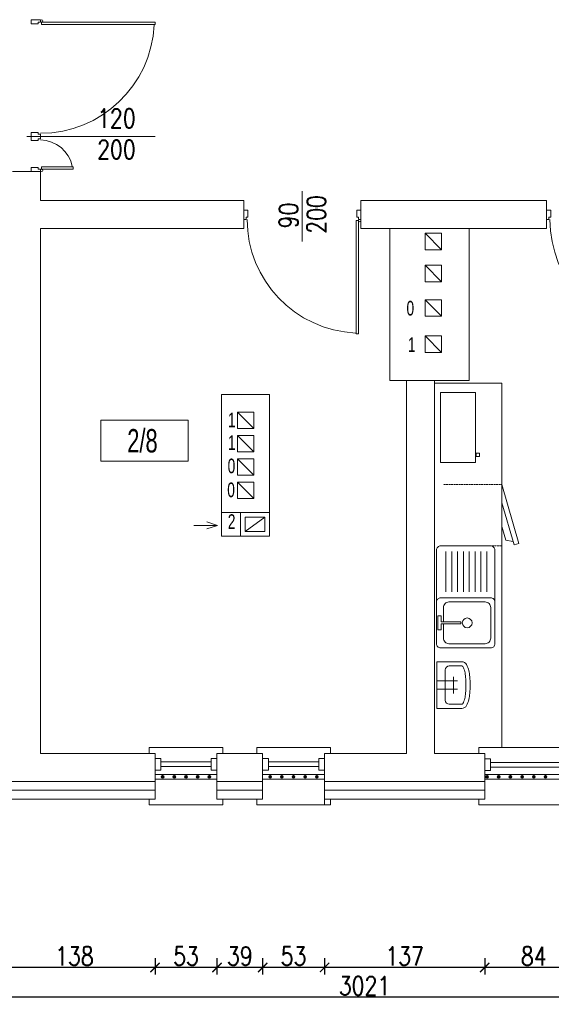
# Model space of a CAD drawing. Header units: millimetres. Extents: x 6354466 to 6508314, y -1889048 to -1342748.
# Tile 110 of 134: x 6395358 to 6399905, y -1562600 to -1554176. Entities that reach past the tile are written whole.
import ezdxf
from ezdxf.enums import TextEntityAlignment as Align

# ---------------------------------------------------------------- set-up
doc = ezdxf.new("R2010")
doc.units = ezdxf.units.MM
doc.header["$PDMODE"] = 3
doc.header["$PDSIZE"] = 10
doc.linetypes.add('DASHED2', pattern=[0.375, 0.25, -0.125])
for name, color, linetype, lineweight in [('L-2', 167, 'Continuous', 13), ('L-3', 10, 'Continuous', 18), ('L-4', 92, 'Continuous', 20), ('L-5', 152, 'Continuous', 9), ('L-DIM', 252, 'Continuous', 5), ('L-DRZWI', 146, 'Continuous', 13), ('L-OKNA', 144, 'Continuous', 20), ('łóżka', 230, 'Continuous', 9)]:
    doc.layers.add(name, color=color, linetype=linetype, lineweight=lineweight)
doc.styles.add('125', font='cdmsimpl.shx', dxfattribs={"width": 0.7, "height": 125})
doc.styles.add('160', font='simplex.shx', dxfattribs={"width": 0.8, "height": 160})
doc.styles.add('200', font='cdmsimpl.shx', dxfattribs={"width": 0.7, "height": 200})
doc.styles.add('250', font='cdmsimpl.shx', dxfattribs={"width": 0.7, "height": 250})
doc.styles.add('CDM', font='cdmsimpl.shx', dxfattribs={"width": 0.8, "bigfont": 'cdmbigpl.shx'})
doc.linetypes.add('BATTING', pattern='A,0.00254,-2.54,[134,ltypeshp.shx,S=2.54,R=0,X=-2.54,Y=0],-5.08,[134,ltypeshp.shx,S=2.54,R=180,X=2.54,Y=0],-2.54', length=10.16254)
doc.dimstyles.new('160', dxfattribs={"dimtxt": 160, "dimasz": 80, "dimexe": 60, "dimexo": 3, "dimgap": 18, "dimtad": 1, "dimdec": 0, "dimlfac": 0.1, "dimrnd": 1, "dimtxsty": '160', "dimblk": 'ARCHTICK', "dimcen": 2.5, "dimdle": 30, "dimadec": 0, "dimazin": 0, "dimtfac": 1, "dimtdec": 0, "dimtix": 1, "dimtmove": 2, "dimatfit": 0, "dimldrblk": 'NONE', "dimfxl": 0, "dimarcsym": 0})

# ---------------------------------------------------------------- blocks, each defined once
blk = doc.blocks.new('*U24')
for p, q in [((-5, 0), (-5, -5)), ((5, -5), (5, 0)), ((-5, -5), (5, -5)), ((-2, -5), (-2, -48)), ((2, -5), (2, -48)), ((-5, -53), (-5, -48)), ((-5, -48), (5, -48)), ((5, -48), (5, -53))]:
    blk.add_line(p, q)
blk = doc.blocks.new('*U25')
for p, q in [((-5, 0), (-5, -5)), ((5, -5), (5, 0)), ((-5, -5), (5, -5)), ((-2, -5), (-2, -79)), ((2, -5), (2, -79)), ((-5, -84), (-5, -79)), ((-5, -79), (5, -79)), ((5, -79), (5, -84))]:
    blk.add_line(p, q)
blk = doc.blocks.new('UMYW-40')
for p, q in [((-22.5, -24), (-22.5, 0)), ((-22.5, 0), (22.5, 0)), ((-14.5, -8), (14.5, -8)), ((-4, 0), (-4, -20)), ((4, 0), (4, -20)), ((22.5, 0), (22.5, -24)), ((-18.5, -24), (-18.5, -12)), ((8, -16), (-8, -16)), ((18.5, -12), (18.5, -24))]:
    blk.add_line(p, q)
for points in [[(-22.5, -24, 0.279373), (-19.68, -28.66, 0.067138), (-13.93, -30.74, 0.030914), (-7.98, -31.64, 0.022334), (0, -32, 0.022334), (7.98, -31.64, 0.030914), (13.93, -30.74, 0.067138), (19.68, -28.66, 0.279373), (22.5, -24, 0.279373)], [(-18.5, -24, 0.279373), (-17.83, -25.11, 0.067138), (-13.08, -26.83, 0.030914), (-7.63, -27.66, 0.022334), (0, -28, 0.022334), (7.63, -27.66, 0.030914), (13.08, -26.83, 0.067138), (17.83, -25.11, 0.279373), (18.5, -24, 0.279373)]]:
    blk.add_lwpolyline(points, format="xyb")
for centre, start, end in [((-14.5, -12), 90, 180), ((14.5, -12), 0, 90)]:
    blk.add_arc(centre, 4, start, end)
blk = doc.blocks.new('zlewwwf')
at = {"lineweight": 9}
for points in [[(124.45, 255.29), (124.45, 175.15)], [(171.02, 258.85), (127.87, 258.85)], [(132.49, 253.97), (132.49, 219.67)], [(137.49, 253.97), (137.49, 219.67)], [(142.49, 253.97), (142.49, 219.67)], [(147.49, 253.97), (147.49, 219.67)], [(152.49, 253.97), (152.49, 219.67)], [(157.49, 253.97), (157.49, 219.67)], [(162.49, 253.97), (162.49, 219.67)], [(167.49, 253.97), (167.49, 219.67)], [(174.43, 211.28), (174.43, 255.29)]]:
    blk.add_lwpolyline(points, dxfattribs=at)
blk.add_lwpolyline([(170.88, 171.57), (128.03, 171.57, -0.414214), (124.45, 175.15), (124.45, 210.86, -0.414214), (128.03, 214.43), (170.88, 214.43, -0.414214), (174.45, 210.86), (174.45, 175.15, -0.414214)], format="xyb", close=True)
blk.add_lwpolyline([(130.41, 192.02), (130.41, 179.91, 0.414214), (135.17, 175.15), (166.12, 175.15, 0.414214), (170.88, 179.91), (170.88, 206.1, 0.414214), (166.12, 210.86), (135.17, 210.86, 0.414214), (130.41, 206.1), (130.41, 193.99)], format="xyb")
blk.add_lwpolyline([(128.6, 193.99), (145.27, 193.99), (145.27, 192.02), (128.6, 192.02), (128.6, 186.93), (125.56, 186.93), (125.56, 198.98), (128.6, 198.98)], close=True)
at = {"linetype": 'Continuous'}
blk.add_circle((150.74, 193), 4.17, dxfattribs=at)
at = {"lineweight": 9}
for centre, start, end in [((128.03, 255.29), 87.43135, 180), ((170.86, 255.29), 0, 92.56865)]:
    blk.add_arc(centre, 3.57, start, end, dxfattribs=at)
blk = doc.blocks.new('LOD-WBUD')
at = {"linetype": 'DASHED2'}
for p, q in [((3, 60), (60, 60)), ((60, 0), (3, 0))]:
    blk.add_line(p, q, dxfattribs=at)
for p, q in [((60, 17.89), (71.97, 59.01)), ((71.97, 59.01), (76.77, 57.61)), ((60, 0), (76.77, 57.61)), ((60, 41.14), (63.86, 54.38)), ((70.99, 55.65), (63.86, 54.38))]:
    blk.add_line(p, q)
blk = doc.blocks.new('opis pom')
at = {"color": 0}
blk.add_lwpolyline([(252896.7, -40976.9), (253643.9, -40976.9), (253643.9, -41326.9), (252896.7, -41326.9)], close=True, dxfattribs=at)
at = {"layer": 'L-4', "lineweight": 30, "style": '250', "width": 0.7}
blk.add_attdef('2', text='', height=250, dxfattribs=at).set_placement((253252.2, -41151.9), align=Align.MIDDLE_CENTER)
blk = doc.blocks.new('*U280')
for p, q in [((-500, 203), (-500, -227.5)), ((-1000, 40), (-1000, -40)), ((-965, 40), (-1000, 40)), ((-965, -20), (-965, 40)), ((-35, -20), (-35, 40)), ((-35, 40), (0, 40)), ((-1000, -40), (-980, -40)), ((-980, -40), (-980, -20)), ((-980, -20), (-965, -20)), ((-20, -50), (-40, -50)), ((-40, -50), (-40, -1020)), ((-20, -20), (-35, -20)), ((-20, -40), (-20, -20)), ((0, -40), (-20, -40)), ((-20, -50), (-20, -60)), ((-20, -1020), (-20, -50)), ((-40, -1020), (-20, -1020))]:
    blk.add_line(p, q)
for points in [[(0, 40), (0, -40)], [(-20, -50), (-20, -1020)]]:
    blk.add_lwpolyline(points)
blk.add_circle((-10, -50), 10)
blk.add_arc((1.9, -39.2), 974.1, 180.04583, 267.27416)
at = {"style": 'CDM', "width": 0.8, "flags": 1}
blk.add_attdef('POZIOM', (-915.2, 99.6), '', height=125, dxfattribs=at)
at = {"style": '160', "width": 0.8}
blk.add_attdef('SZER', text='', height=160, rotation=90, dxfattribs=at).set_placement((-489.1, -6.1), align=Align.BOTTOM_CENTER)
blk.add_attdef('WYS', text='', height=160, rotation=90, dxfattribs=at).set_placement((-459, 3.2), align=Align.TOP_CENTER)
blk = doc.blocks.new('_ArchTick')
at = {"color": 0, "linetype": 'ByBlock', "const_width": 0.15}
blk.add_lwpolyline([(-0.5, -0.5), (0.5, 0.5)], dxfattribs=at)
blk = doc.blocks.new('*D295')
at = {"layer": 'Defpoints', "color": 0, "transparency": 16777216}
for p in [(6399335.3, -1560453.4), (6400175.3, -1560453.4), (6399335.3, -1562284.8)]:
    blk.add_point(p, dxfattribs=at)
at = {"layer": 'L-DIM', "color": 0, "lineweight": -2, "ltscale": 10, "transparency": 16777216}
for p, q in [((6399335.3, -1562204.8), (6399335.3, -1562344.8)), ((6400175.3, -1562204.8), (6400175.3, -1562344.8)), ((6400205.3, -1562284.8), (6399305.3, -1562284.8))]:
    blk.add_line(p, q, dxfattribs=at)
at = {"layer": 'L-DIM', "color": 0, "linetype": 'ByBlock', "lineweight": -2, "transparency": 16777216, "xscale": 80, "yscale": 80, "zscale": 80, "rotation": 180}
blk.add_blockref('_ArchTick', (6399335.3, -1562284.8), dxfattribs=at)
at = {"layer": 'L-DIM', "color": 0, "linetype": 'ByBlock', "lineweight": -2, "transparency": 16777216, "xscale": 80, "yscale": 80, "zscale": 80}
blk.add_blockref('_ArchTick', (6400175.3, -1562284.8), dxfattribs=at)
at = {"layer": 'L-DIM', "color": 0, "ltscale": 10, "transparency": 16777216, "insert": (6399755.3, -1562186.8), "char_height": 160, "attachment_point": 5, "style": '160'}
blk.add_mtext('84', dxfattribs=at)
blk = doc.blocks.new('_None')
blk = doc.blocks.new('*D296')
at = {"layer": 'Defpoints', "color": 0, "transparency": 16777216}
for p in [(6397965.3, -1560453.4), (6399335.3, -1560453.4), (6397965.3, -1562284.8)]:
    blk.add_point(p, dxfattribs=at)
at = {"layer": 'L-DIM', "color": 0, "lineweight": -2, "ltscale": 10, "transparency": 16777216}
for p, q in [((6397965.3, -1562204.8), (6397965.3, -1562344.8)), ((6399335.3, -1562204.8), (6399335.3, -1562344.8)), ((6399365.3, -1562284.8), (6397935.3, -1562284.8))]:
    blk.add_line(p, q, dxfattribs=at)
at = {"layer": 'L-DIM', "color": 0, "linetype": 'ByBlock', "lineweight": -2, "transparency": 16777216, "xscale": 80, "yscale": 80, "zscale": 80, "rotation": 180}
blk.add_blockref('_ArchTick', (6397965.3, -1562284.8), dxfattribs=at)
at = {"layer": 'L-DIM', "color": 0, "linetype": 'ByBlock', "lineweight": -2, "transparency": 16777216, "xscale": 80, "yscale": 80, "zscale": 80}
blk.add_blockref('_ArchTick', (6399335.3, -1562284.8), dxfattribs=at)
at = {"layer": 'L-DIM', "color": 0, "ltscale": 10, "transparency": 16777216, "insert": (6398650.3, -1562186.8), "char_height": 160, "attachment_point": 5, "style": '160'}
blk.add_mtext('137', dxfattribs=at)
blk = doc.blocks.new('*D297')
at = {"layer": 'Defpoints', "color": 0, "transparency": 16777216}
for p in [(6397435.3, -1560453.4), (6397965.3, -1560453.4), (6397435.3, -1562284.8)]:
    blk.add_point(p, dxfattribs=at)
at = {"layer": 'L-DIM', "color": 0, "lineweight": -2, "ltscale": 10, "transparency": 16777216}
for p, q in [((6397435.3, -1562204.8), (6397435.3, -1562344.8)), ((6397965.3, -1562204.8), (6397965.3, -1562344.8)), ((6397995.3, -1562284.8), (6397405.3, -1562284.8))]:
    blk.add_line(p, q, dxfattribs=at)
at = {"layer": 'L-DIM', "color": 0, "linetype": 'ByBlock', "lineweight": -2, "transparency": 16777216, "xscale": 80, "yscale": 80, "zscale": 80, "rotation": 180}
blk.add_blockref('_ArchTick', (6397435.3, -1562284.8), dxfattribs=at)
at = {"layer": 'L-DIM', "color": 0, "linetype": 'ByBlock', "lineweight": -2, "transparency": 16777216, "xscale": 80, "yscale": 80, "zscale": 80}
blk.add_blockref('_ArchTick', (6397965.3, -1562284.8), dxfattribs=at)
at = {"layer": 'L-DIM', "color": 0, "ltscale": 10, "transparency": 16777216, "insert": (6397700.3, -1562186.8), "char_height": 160, "attachment_point": 5, "style": '160'}
blk.add_mtext('53', dxfattribs=at)
blk = doc.blocks.new('*D298')
at = {"layer": 'Defpoints', "color": 0, "transparency": 16777216}
for p in [(6397045.3, -1560453.4), (6397435.3, -1560453.4), (6397045.3, -1562284.8)]:
    blk.add_point(p, dxfattribs=at)
at = {"layer": 'L-DIM', "color": 0, "lineweight": -2, "ltscale": 10, "transparency": 16777216}
for p, q in [((6397045.3, -1562204.8), (6397045.3, -1562344.8)), ((6397435.3, -1562204.8), (6397435.3, -1562344.8)), ((6397465.3, -1562284.8), (6397015.3, -1562284.8))]:
    blk.add_line(p, q, dxfattribs=at)
at = {"layer": 'L-DIM', "color": 0, "linetype": 'ByBlock', "lineweight": -2, "transparency": 16777216, "xscale": 80, "yscale": 80, "zscale": 80, "rotation": 180}
blk.add_blockref('_ArchTick', (6397045.3, -1562284.8), dxfattribs=at)
at = {"layer": 'L-DIM', "color": 0, "linetype": 'ByBlock', "lineweight": -2, "transparency": 16777216, "xscale": 80, "yscale": 80, "zscale": 80}
blk.add_blockref('_ArchTick', (6397435.3, -1562284.8), dxfattribs=at)
at = {"layer": 'L-DIM', "color": 0, "ltscale": 10, "transparency": 16777216, "insert": (6397240.3, -1562186.8), "char_height": 160, "attachment_point": 5, "style": '160'}
blk.add_mtext('39', dxfattribs=at)
blk = doc.blocks.new('*D299')
at = {"layer": 'Defpoints', "color": 0, "transparency": 16777216}
for p in [(6396515.3, -1560453.4), (6397045.3, -1560453.4), (6396515.3, -1562284.8)]:
    blk.add_point(p, dxfattribs=at)
at = {"layer": 'L-DIM', "color": 0, "lineweight": -2, "ltscale": 10, "transparency": 16777216}
for p, q in [((6396515.3, -1562204.8), (6396515.3, -1562344.8)), ((6397045.3, -1562204.8), (6397045.3, -1562344.8)), ((6397075.3, -1562284.8), (6396485.3, -1562284.8))]:
    blk.add_line(p, q, dxfattribs=at)
at = {"layer": 'L-DIM', "color": 0, "linetype": 'ByBlock', "lineweight": -2, "transparency": 16777216, "xscale": 80, "yscale": 80, "zscale": 80, "rotation": 180}
blk.add_blockref('_ArchTick', (6396515.3, -1562284.8), dxfattribs=at)
at = {"layer": 'L-DIM', "color": 0, "linetype": 'ByBlock', "lineweight": -2, "transparency": 16777216, "xscale": 80, "yscale": 80, "zscale": 80}
blk.add_blockref('_ArchTick', (6397045.3, -1562284.8), dxfattribs=at)
at = {"layer": 'L-DIM', "color": 0, "ltscale": 10, "transparency": 16777216, "insert": (6396780.3, -1562186.8), "char_height": 160, "attachment_point": 5, "style": '160'}
blk.add_mtext('53', dxfattribs=at)
blk = doc.blocks.new('*D300')
at = {"layer": 'Defpoints', "color": 0, "transparency": 16777216}
for p in [(6395135.3, -1560453.4), (6396515.3, -1560453.4), (6395135.3, -1562284.8)]:
    blk.add_point(p, dxfattribs=at)
at = {"layer": 'L-DIM', "color": 0, "lineweight": -2, "ltscale": 10, "transparency": 16777216}
for p, q in [((6395135.3, -1562204.8), (6395135.3, -1562344.8)), ((6396515.3, -1562204.8), (6396515.3, -1562344.8)), ((6396545.3, -1562284.8), (6395105.3, -1562284.8))]:
    blk.add_line(p, q, dxfattribs=at)
at = {"layer": 'L-DIM', "color": 0, "linetype": 'ByBlock', "lineweight": -2, "transparency": 16777216, "xscale": 80, "yscale": 80, "zscale": 80, "rotation": 180}
blk.add_blockref('_ArchTick', (6395135.3, -1562284.8), dxfattribs=at)
at = {"layer": 'L-DIM', "color": 0, "linetype": 'ByBlock', "lineweight": -2, "transparency": 16777216, "xscale": 80, "yscale": 80, "zscale": 80}
blk.add_blockref('_ArchTick', (6396515.3, -1562284.8), dxfattribs=at)
at = {"layer": 'L-DIM', "color": 0, "ltscale": 10, "transparency": 16777216, "insert": (6395825.3, -1562186.8), "char_height": 160, "attachment_point": 5, "style": '160'}
blk.add_mtext('138', dxfattribs=at)
blk = doc.blocks.new('*D313')
at = {"layer": 'Defpoints', "color": 0, "transparency": 16777216}
for p in [(6383200.3, -1560843.4), (6413414.7, -1560843.4), (6383200.3, -1562539.9)]:
    blk.add_point(p, dxfattribs=at)
at = {"layer": 'L-DIM', "color": 0, "lineweight": -2, "ltscale": 10, "transparency": 16777216}
for p, q in [((6383200.3, -1562459.9), (6383200.3, -1562599.9)), ((6413414.7, -1562459.9), (6413414.7, -1562599.9)), ((6413444.7, -1562539.9), (6383170.3, -1562539.9))]:
    blk.add_line(p, q, dxfattribs=at)
at = {"layer": 'L-DIM', "color": 0, "linetype": 'ByBlock', "lineweight": -2, "transparency": 16777216, "xscale": 80, "yscale": 80, "zscale": 80, "rotation": 180}
blk.add_blockref('_ArchTick', (6383200.3, -1562539.9), dxfattribs=at)
at = {"layer": 'L-DIM', "color": 0, "linetype": 'ByBlock', "lineweight": -2, "transparency": 16777216, "xscale": 80, "yscale": 80, "zscale": 80}
blk.add_blockref('_ArchTick', (6413414.7, -1562539.9), dxfattribs=at)
at = {"layer": 'L-DIM', "color": 0, "ltscale": 10, "transparency": 16777216, "insert": (6398307.5, -1562441.9), "char_height": 160, "attachment_point": 5, "style": '160'}
blk.add_mtext('3021', dxfattribs=at)

msp = doc.modelspace()

# ---------------------------------------------------------------- linework, layer by layer
at = {"layer": 'L-2', "ltscale": 10}
for p, q in [((6395295.3, -1555475.7), (6395535.3, -1555475.7)), ((6395535.3, -1555475.7), (6395535.3, -1555723.4)), ((6398525.3, -1555723.4), (6399865.3, -1555723.4)), ((6397245.3, -1558393.4), (6397085.3, -1558393.4))]:
    msp.add_line(p, q, dxfattribs=at)
at = {"layer": 'L-2'}
for p, q in [((6395535.3, -1555723.4), (6397275.3, -1555723.4)), ((6397275.3, -1555723.4), (6397275.3, -1555963.4)), ((6398275.3, -1555723.4), (6398525.3, -1555723.4)), ((6398275.3, -1555723.4), (6398275.3, -1555963.4)), ((6399865.3, -1555723.4), (6399865.3, -1555963.4)), ((6395535.3, -1555963.4), (6397275.3, -1555963.4)), ((6395535.3, -1555963.4), (6395535.3, -1557383.4)), ((6398275.3, -1555963.4), (6398525.3, -1555963.4)), ((6398525.3, -1555963.4), (6398525.3, -1557263.4)), ((6399095.3, -1555963.4), (6398525.3, -1555963.4)), ((6399095.3, -1555963.4), (6399865.3, -1555963.4)), ((6398525.3, -1557263.4), (6398665.3, -1557263.4)), ((6398665.3, -1559043.4), (6398665.3, -1557263.4)), ((6398905.3, -1557263.4), (6398665.3, -1557263.4)), ((6398905.3, -1560453.4), (6398905.3, -1557263.4)), ((6399202, -1557263.4), (6398905.3, -1557263.4)), ((6395535.3, -1557383.4), (6395535.3, -1559143.4)), ((6398665.3, -1559022.6), (6398665.3, -1560453.4)), ((6395535.3, -1559143.4), (6395535.3, -1560453.4)), ((6395535.3, -1560453.4), (6396515.3, -1560453.4)), ((6396515.3, -1560693.4), (6396515.3, -1560453.4)), ((6397045.3, -1560453.4), (6397165.3, -1560453.4)), ((6397045.3, -1560453.4), (6397045.3, -1560693.4)), ((6397435.3, -1560453.4), (6397165.3, -1560453.4)), ((6397435.3, -1560453.4), (6397435.3, -1560693.4)), ((6398665.3, -1560453.4), (6397965.3, -1560453.4)), ((6397965.3, -1560693.4), (6397965.3, -1560453.4)), ((6398905.3, -1560453.4), (6399335.3, -1560453.4)), ((6399335.3, -1560453.4), (6399335.3, -1560693.4)), ((6396515.3, -1560693.4), (6395135.3, -1560693.4)), ((6397435.3, -1560693.4), (6397045.3, -1560693.4)), ((6399335.3, -1560693.4), (6397965.3, -1560693.4))]:
    msp.add_line(p, q, dxfattribs=at)
at = {"layer": 'L-2', "lineweight": 15}
for p, q in [((6398967.3, -1556143.4), (6398827.3, -1556003.4)), ((6398967.3, -1556417.1), (6398827.3, -1556277.1)), ((6398967.3, -1556712.1), (6398827.3, -1556572.1)), ((6398967.3, -1557021.9), (6398827.3, -1556881.9)), ((6398827.3, -1556881.9), (6398827.3, -1557021.9)), ((6397360.3, -1557673.4), (6397220.3, -1557533.4)), ((6397220.3, -1557533.4), (6397220.3, -1557673.4)), ((6397360.3, -1557873.4), (6397220.3, -1557733.4)), ((6397360.3, -1558073.4), (6397220.3, -1557933.4)), ((6397360.3, -1558273.4), (6397220.3, -1558133.4)), ((6397285.3, -1558553.4), (6397455.3, -1558433.4))]:
    msp.add_line(p, q, dxfattribs=at)
at = {"layer": 'L-2', "ltscale": 8}
for p, q in [((6397085.3, -1557383.4), (6397085.3, -1558423.4)), ((6397085.3, -1557383.4), (6397495.3, -1557383.4)), ((6397495.3, -1557383.4), (6397495.3, -1557523.4)), ((6397495.3, -1557520.3), (6397495.3, -1557530.3)), ((6397495.3, -1557523.4), (6397495.3, -1557533.4)), ((6397495.3, -1557533.4), (6397495.3, -1557673.4)), ((6397495.3, -1558423.4), (6397495.3, -1557533.4))]:
    msp.add_line(p, q, dxfattribs=at)
at = {"layer": 'L-2', "lineweight": 15}
for points in [[(6398967.3, -1556143.4), (6398827.3, -1556143.4), (6398827.3, -1556003.4), (6398967.3, -1556003.4)], [(6398967.3, -1556417.1), (6398827.3, -1556417.1), (6398827.3, -1556277.1), (6398967.3, -1556277.1)], [(6398967.3, -1556712.1), (6398827.3, -1556712.1), (6398827.3, -1556572.1), (6398967.3, -1556572.1)], [(6398967.3, -1557021.9), (6398827.3, -1557021.9), (6398827.3, -1556881.9), (6398967.3, -1556881.9)], [(6397360.3, -1557673.4), (6397220.3, -1557673.4), (6397220.3, -1557533.4), (6397360.3, -1557533.4)], [(6397360.3, -1557873.4), (6397220.3, -1557873.4), (6397220.3, -1557733.4), (6397360.3, -1557733.4)], [(6397360.3, -1558073.4), (6397220.3, -1558073.4), (6397220.3, -1557933.4), (6397360.3, -1557933.4)], [(6397360.3, -1558273.4), (6397220.3, -1558273.4), (6397220.3, -1558133.4), (6397360.3, -1558133.4)], [(6397285.3, -1558553.4), (6397455.3, -1558553.4), (6397455.3, -1558433.4), (6397285.3, -1558433.4)]]:
    msp.add_lwpolyline(points, close=True, dxfattribs=at)
at = {"layer": 'L-2'}
for points in [[(6399202, -1555963.4), (6399202, -1556043.4), (6399202, -1557263.4)], [(6399202, -1556023.4), (6399202, -1556043.4), (6399202, -1557263.4)]]:
    msp.add_lwpolyline(points, dxfattribs=at)
at = {"layer": 'L-2', "ltscale": 8}
for points in [[(6397085.3, -1558423.4), (6397085.3, -1558593.4), (6397245.3, -1558593.4)], [(6397411.1, -1558593.4), (6397495.3, -1558593.4), (6397495.3, -1558423.4)]]:
    msp.add_lwpolyline(points, dxfattribs=at)
msp.add_lwpolyline([(6397245.3, -1558393.4), (6397495.3, -1558393.4), (6397495.3, -1558593.4), (6397245.3, -1558593.4)], close=True, dxfattribs=at)
at = {"layer": 'L-3', "ltscale": 5}
for p, q in [((6396515.3, -1560693.4), (6396515.3, -1560843.4)), ((6397045.3, -1560693.4), (6397045.3, -1560843.4)), ((6397435.3, -1560693.4), (6397435.3, -1560843.4)), ((6397965.3, -1560693.4), (6397965.3, -1560843.4)), ((6399335.3, -1560693.4), (6399335.3, -1560843.4)), ((6396515.3, -1560843.4), (6395135.3, -1560843.4)), ((6397435.3, -1560843.4), (6397045.3, -1560843.4)), ((6399335.3, -1560843.4), (6397965.3, -1560843.4))]:
    msp.add_line(p, q, dxfattribs=at)
at = {"layer": 'L-3', "linetype": 'BATTING', "ltscale": 7}
for p, q in [((6396515.3, -1560768.4), (6395135.3, -1560768.4)), ((6397435.3, -1560768.4), (6397045.3, -1560768.4)), ((6399335.3, -1560768.4), (6397965.3, -1560768.4))]:
    msp.add_line(p, q, dxfattribs=at)
at = {"layer": 'L-3'}
for p, q in [((6396465.3, -1560843.4), (6396465.3, -1560893.4)), ((6396465.3, -1560893.4), (6397095.3, -1560893.4)), ((6397095.3, -1560893.4), (6397095.3, -1560843.4)), ((6397385.3, -1560893.4), (6397385.3, -1560843.4)), ((6398015.3, -1560893.4), (6397385.3, -1560893.4)), ((6397965.3, -1560843.4), (6397965.3, -1560893.4)), ((6398015.3, -1560843.4), (6398015.3, -1560893.4)), ((6399285.3, -1560843.4), (6399285.3, -1560893.4)), ((6399285.3, -1560893.4), (6400225.3, -1560893.4))]:
    msp.add_line(p, q, dxfattribs=at)
at = {"layer": 'L-3', "ltscale": 8}
for points in [[(6395455.3, -1554175.7), (6395535.3, -1554175.7)], [(6395455.3, -1555475.7), (6395535.3, -1555475.7)]]:
    msp.add_lwpolyline(points, dxfattribs=at)
at = {"layer": 'L-3', "ltscale": 10}
for points in [[(6396515.3, -1560674.4), (6397045.3, -1560674.4), (6397045.3, -1560634.4), (6396515.3, -1560634.4)], [(6397965.3, -1560674.4), (6397435.3, -1560674.4), (6397435.3, -1560634.4), (6397965.3, -1560634.4)], [(6399335.3, -1560674.4), (6400175.3, -1560674.4), (6400175.3, -1560634.4), (6399335.3, -1560634.4)]]:
    msp.add_lwpolyline(points, close=True, dxfattribs=at)
for centre, radius in [((6396580.3, -1560654.4), 12), ((6396580.3, -1560654.4), 11), ((6396580.3, -1560654.4), 10), ((6396580.3, -1560654.4), 9), ((6396580.3, -1560654.4), 8), ((6396580.3, -1560654.4), 7), ((6396580.3, -1560654.4), 6), ((6396580.3, -1560654.4), 5), ((6396580.3, -1560654.4), 4), ((6396580.3, -1560654.4), 3), ((6396580.3, -1560654.4), 3), ((6396580.3, -1560654.4), 2), ((6396580.3, -1560654.4), 1), ((6396680.3, -1560654.4), 12), ((6396680.3, -1560654.4), 11), ((6396680.3, -1560654.4), 10), ((6396680.3, -1560654.4), 9), ((6396680.3, -1560654.4), 8), ((6396680.3, -1560654.4), 7), ((6396680.3, -1560654.4), 6), ((6396680.3, -1560654.4), 5), ((6396680.3, -1560654.4), 4), ((6396680.3, -1560654.4), 3), ((6396680.3, -1560654.4), 3), ((6396680.3, -1560654.4), 2), ((6396680.3, -1560654.4), 1), ((6396780.3, -1560654.4), 12), ((6396780.3, -1560654.4), 11), ((6396780.3, -1560654.4), 10), ((6396780.3, -1560654.4), 9), ((6396780.3, -1560654.4), 8), ((6396780.3, -1560654.4), 7), ((6396780.3, -1560654.4), 6), ((6396780.3, -1560654.4), 5), ((6396780.3, -1560654.4), 4), ((6396780.3, -1560654.4), 3), ((6396780.3, -1560654.4), 3), ((6396780.3, -1560654.4), 2), ((6396780.3, -1560654.4), 1), ((6396880.3, -1560654.4), 12), ((6396880.3, -1560654.4), 11), ((6396880.3, -1560654.4), 10), ((6396880.3, -1560654.4), 9), ((6396880.3, -1560654.4), 8), ((6396880.3, -1560654.4), 7), ((6396880.3, -1560654.4), 6), ((6396880.3, -1560654.4), 5), ((6396880.3, -1560654.4), 4), ((6396880.3, -1560654.4), 3), ((6396880.3, -1560654.4), 3), ((6396880.3, -1560654.4), 2), ((6396880.3, -1560654.4), 1), ((6396980.3, -1560654.4), 12), ((6396980.3, -1560654.4), 11), ((6396980.3, -1560654.4), 10), ((6396980.3, -1560654.4), 9), ((6396980.3, -1560654.4), 8), ((6396980.3, -1560654.4), 7), ((6396980.3, -1560654.4), 6), ((6396980.3, -1560654.4), 5), ((6396980.3, -1560654.4), 4), ((6396980.3, -1560654.4), 3), ((6396980.3, -1560654.4), 3), ((6396980.3, -1560654.4), 2), ((6396980.3, -1560654.4), 1), ((6397500.3, -1560654.4), 12), ((6397500.3, -1560654.4), 11), ((6397500.3, -1560654.4), 10), ((6397500.3, -1560654.4), 9), ((6397500.3, -1560654.4), 8), ((6397500.3, -1560654.4), 7), ((6397500.3, -1560654.4), 6), ((6397500.3, -1560654.4), 5), ((6397500.3, -1560654.4), 4), ((6397500.3, -1560654.4), 3), ((6397500.3, -1560654.4), 3), ((6397500.3, -1560654.4), 2), ((6397500.3, -1560654.4), 1), ((6397600.3, -1560654.4), 12), ((6397600.3, -1560654.4), 11), ((6397600.3, -1560654.4), 10), ((6397600.3, -1560654.4), 9), ((6397600.3, -1560654.4), 8), ((6397600.3, -1560654.4), 7), ((6397600.3, -1560654.4), 6), ((6397600.3, -1560654.4), 5), ((6397600.3, -1560654.4), 4), ((6397600.3, -1560654.4), 3), ((6397600.3, -1560654.4), 3), ((6397600.3, -1560654.4), 2), ((6397600.3, -1560654.4), 1), ((6397700.3, -1560654.4), 12), ((6397700.3, -1560654.4), 11), ((6397700.3, -1560654.4), 10), ((6397700.3, -1560654.4), 9), ((6397700.3, -1560654.4), 8), ((6397700.3, -1560654.4), 7), ((6397700.3, -1560654.4), 6), ((6397700.3, -1560654.4), 5), ((6397700.3, -1560654.4), 4), ((6397700.3, -1560654.4), 3), ((6397700.3, -1560654.4), 3), ((6397700.3, -1560654.4), 2), ((6397700.3, -1560654.4), 1), ((6397800.3, -1560654.4), 12), ((6397800.3, -1560654.4), 11), ((6397800.3, -1560654.4), 10), ((6397800.3, -1560654.4), 9), ((6397800.3, -1560654.4), 8), ((6397800.3, -1560654.4), 7), ((6397800.3, -1560654.4), 6), ((6397800.3, -1560654.4), 5), ((6397800.3, -1560654.4), 4), ((6397800.3, -1560654.4), 3), ((6397800.3, -1560654.4), 3), ((6397800.3, -1560654.4), 2), ((6397800.3, -1560654.4), 1), ((6397900.3, -1560654.4), 12), ((6397900.3, -1560654.4), 11), ((6397900.3, -1560654.4), 10), ((6397900.3, -1560654.4), 9), ((6397900.3, -1560654.4), 8), ((6397900.3, -1560654.4), 7), ((6397900.3, -1560654.4), 6), ((6397900.3, -1560654.4), 5), ((6397900.3, -1560654.4), 4), ((6397900.3, -1560654.4), 3), ((6397900.3, -1560654.4), 3), ((6397900.3, -1560654.4), 2), ((6397900.3, -1560654.4), 1), ((6399355.3, -1560654.4), 12), ((6399355.3, -1560654.4), 11), ((6399355.3, -1560654.4), 10), ((6399355.3, -1560654.4), 9), ((6399355.3, -1560654.4), 8), ((6399355.3, -1560654.4), 7), ((6399355.3, -1560654.4), 6), ((6399355.3, -1560654.4), 5), ((6399355.3, -1560654.4), 4), ((6399355.3, -1560654.4), 3), ((6399355.3, -1560654.4), 3), ((6399355.3, -1560654.4), 2), ((6399355.3, -1560654.4), 1), ((6399455.3, -1560654.4), 12), ((6399455.3, -1560654.4), 11), ((6399455.3, -1560654.4), 10), ((6399455.3, -1560654.4), 9), ((6399455.3, -1560654.4), 8), ((6399455.3, -1560654.4), 7), ((6399455.3, -1560654.4), 6), ((6399455.3, -1560654.4), 5), ((6399455.3, -1560654.4), 4), ((6399455.3, -1560654.4), 3), ((6399455.3, -1560654.4), 3), ((6399455.3, -1560654.4), 2), ((6399455.3, -1560654.4), 1), ((6399555.3, -1560654.4), 12), ((6399555.3, -1560654.4), 11), ((6399555.3, -1560654.4), 10), ((6399555.3, -1560654.4), 9), ((6399555.3, -1560654.4), 8), ((6399555.3, -1560654.4), 7), ((6399555.3, -1560654.4), 6), ((6399555.3, -1560654.4), 5), ((6399555.3, -1560654.4), 4), ((6399555.3, -1560654.4), 3), ((6399555.3, -1560654.4), 3), ((6399555.3, -1560654.4), 2), ((6399555.3, -1560654.4), 1), ((6399655.3, -1560654.4), 12), ((6399655.3, -1560654.4), 11), ((6399655.3, -1560654.4), 10), ((6399655.3, -1560654.4), 9), ((6399655.3, -1560654.4), 8), ((6399655.3, -1560654.4), 7), ((6399655.3, -1560654.4), 6), ((6399655.3, -1560654.4), 5), ((6399655.3, -1560654.4), 4), ((6399655.3, -1560654.4), 3), ((6399655.3, -1560654.4), 3), ((6399655.3, -1560654.4), 2), ((6399655.3, -1560654.4), 1), ((6399755.3, -1560654.4), 12), ((6399755.3, -1560654.4), 11), ((6399755.3, -1560654.4), 10), ((6399755.3, -1560654.4), 9), ((6399755.3, -1560654.4), 8), ((6399755.3, -1560654.4), 7), ((6399755.3, -1560654.4), 6), ((6399755.3, -1560654.4), 5), ((6399755.3, -1560654.4), 4), ((6399755.3, -1560654.4), 3), ((6399755.3, -1560654.4), 3), ((6399755.3, -1560654.4), 2), ((6399755.3, -1560654.4), 1), ((6399855.3, -1560654.4), 12), ((6399855.3, -1560654.4), 11), ((6399855.3, -1560654.4), 10), ((6399855.3, -1560654.4), 9), ((6399855.3, -1560654.4), 8), ((6399855.3, -1560654.4), 7), ((6399855.3, -1560654.4), 6), ((6399855.3, -1560654.4), 5), ((6399855.3, -1560654.4), 4), ((6399855.3, -1560654.4), 3), ((6399855.3, -1560654.4), 3), ((6399855.3, -1560654.4), 2), ((6399855.3, -1560654.4), 1)]:
    msp.add_circle(centre, radius, dxfattribs=at)
at = {"layer": 'L-5'}
for p, q in [((6397050.7, -1558502.5), (6396957.4, -1558473.1)), ((6396846.4, -1558502.5), (6397050.7, -1558502.5)), ((6397050.7, -1558502.5), (6396957.4, -1558532))]:
    msp.add_line(p, q, dxfattribs=at)
at = {"layer": 'L-5', "ltscale": 5}
for p, q in [((6396465.3, -1560453.4), (6396465.3, -1560403.4)), ((6396465.3, -1560403.4), (6397095.3, -1560403.4)), ((6397095.3, -1560403.4), (6397095.3, -1560453.4)), ((6398015.3, -1560403.4), (6397385.3, -1560403.4)), ((6397385.3, -1560403.4), (6397385.3, -1560453.4)), ((6398015.3, -1560453.4), (6398015.3, -1560403.4)), ((6399285.3, -1560453.4), (6399285.3, -1560403.4)), ((6399285.3, -1560403.4), (6400225.3, -1560403.4))]:
    msp.add_line(p, q, dxfattribs=at)
at = {"layer": 'L-DRZWI', "ltscale": 8}
for p, q in [((6395455.3, -1554210.7), (6395455.3, -1554175.7)), ((6395535.3, -1554175.7), (6395535.3, -1554195.7)), ((6395515.3, -1554210.7), (6395455.3, -1554210.7)), ((6395535.3, -1554195.7), (6395515.3, -1554195.7)), ((6395515.3, -1554195.7), (6395515.3, -1554210.7)), ((6395545.3, -1554195.7), (6395555.3, -1554195.7)), ((6395545.3, -1554195.7), (6395545.3, -1554215.7)), ((6396515.3, -1554195.7), (6395545.3, -1554195.7)), ((6395545.3, -1554215.7), (6396515.3, -1554215.7)), ((6396515.3, -1554215.7), (6396515.3, -1554195.7)), ((6395515.3, -1555140.7), (6395455.3, -1555140.7)), ((6395455.3, -1555140.7), (6395455.3, -1555175.7)), ((6395455.3, -1555175.7), (6395535.3, -1555175.7)), ((6395455.3, -1555210.7), (6395455.3, -1555175.7)), ((6395455.3, -1555175.7), (6395535.3, -1555175.7)), ((6395515.3, -1555155.7), (6395515.3, -1555140.7)), ((6395535.3, -1555155.7), (6395515.3, -1555155.7)), ((6395535.3, -1555175.7), (6395535.3, -1555155.7)), ((6395535.3, -1555175.7), (6395535.3, -1555195.7)), ((6395515.3, -1555210.7), (6395455.3, -1555210.7)), ((6395535.3, -1555195.7), (6395515.3, -1555195.7)), ((6395515.3, -1555195.7), (6395515.3, -1555210.7)), ((6395545.3, -1555455.7), (6395545.3, -1555435.7)), ((6395545.3, -1555435.7), (6395815.3, -1555435.7)), ((6395815.3, -1555435.7), (6395815.3, -1555455.7)), ((6395515.3, -1555440.7), (6395455.3, -1555440.7)), ((6395455.3, -1555440.7), (6395455.3, -1555475.7)), ((6395515.3, -1555455.7), (6395515.3, -1555440.7)), ((6395535.3, -1555455.7), (6395515.3, -1555455.7)), ((6395535.3, -1555475.7), (6395535.3, -1555455.7)), ((6395545.3, -1555455.7), (6395555.3, -1555455.7)), ((6395815.3, -1555455.7), (6395545.3, -1555455.7))]:
    msp.add_line(p, q, dxfattribs=at)
at = {"layer": 'L-DRZWI'}
msp.add_line((6395419.8, -1555175.7), (6396515.3, -1555175.7), dxfattribs=at)
at = {"layer": 'L-DRZWI', "ltscale": 8}
for points in [[(6395545.3, -1554195.7), (6396515.3, -1554195.7)], [(6395545.3, -1555455.7), (6395815.3, -1555455.7)]]:
    msp.add_lwpolyline(points, dxfattribs=at)
for centre in [(6395545.3, -1554185.7), (6395545.3, -1555465.7)]:
    msp.add_circle(centre, 10, dxfattribs=at)
for centre, radius, start, end in [((6395534.6, -1554173.8), 974.1, 270.04583, 357.27416), ((6395527.7, -1555489.2), 285.9, 11.7008, 88.45842)]:
    msp.add_arc(centre, radius, start, end, dxfattribs=at)
at = {"layer": 'łóżka', "ltscale": 8}
for q in [(6398905.3, -1557286.5), (6399481.3, -1560403.4)]:
    msp.add_line((6399481.3, -1557286.5), q, dxfattribs=at)
for points in [[(6398956.4, -1557364.5), (6398956.4, -1557964.5), (6399256.4, -1557964.5), (6399256.4, -1557364.5)], [(6399290.9, -1557912.6), (6399263.9, -1557912.6), (6399263.9, -1557885.6), (6399290.9, -1557885.6)]]:
    msp.add_lwpolyline(points, close=True, dxfattribs=at)

# ---------------------------------------------------------------- block references
at = {"layer": 'L-5'}
ref = msp.add_blockref('opis pom', (6143155.4, -1516626.4), dxfattribs=at)
ref.add_attrib('2', '2/8', dxfattribs={"layer": 'L-4', "height": 200, "style": '200', "width": 0.7}).set_placement((6396407.7, -1557778.3), align=Align.MIDDLE_CENTER)
at = {"layer": 'L-DRZWI'}
for p in [(6398275.3, -1555844.7), (6400865.3, -1555844.7)]:
    msp.add_blockref('*U280', p, dxfattribs=at).add_auto_attribs({'WYS': '200', 'SZER': '90'})
at = {"layer": 'L-OKNA', "ltscale": 10, "xscale": -10, "yscale": 10, "zscale": 10}
for name, p, rotation in [('*U24', (6396515.3, -1560545.5), 89.9999999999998), ('*U24', (6397435.3, -1560545.5), 89.9999999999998), ('*U25', (6399335.3, -1560550.7), 89.99999999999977)]:
    msp.add_blockref(name, p, dxfattribs=dict(at, rotation=rotation))
at = {"layer": 'łóżka', "ltscale": 8}
for name, p, xscale, yscale, zscale, rotation in [('LOD-WBUD', (6398954.9, -1558151.4), -8.771929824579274, 8.771929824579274, 8.771929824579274, 180), ('UMYW-40', (6398926.2, -1559868.4), -8.888888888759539, 8.888888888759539, 8.888888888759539, 89.99999977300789)]:
    msp.add_blockref(name, p, dxfattribs=dict(at, xscale=xscale, yscale=yscale, zscale=zscale, rotation=rotation))
at = {"layer": 'łóżka', "ltscale": 8, "xscale": 10, "yscale": 10, "zscale": 10}
msp.add_blockref('zlewwwf', (6397678.3, -1561266.2), dxfattribs=at)

# ---------------------------------------------------------------- texts
at = {"layer": 'L-5', "style": '125', "width": 0.7}
for s, p in [('0', (6398666.7, -1556706.5, 0)), ('1', (6398678.5, -1557019.1, 0)), ('1', (6397139.1, -1557663.1, 0)), ('1', (6397139.1, -1557856.8, 0)), ('0', (6397136.5, -1558056.2, 0)), ('0', (6397133.2, -1558260.8, 0)), ('2', (6397138, -1558531.9, 0))]:
    msp.add_text(s, height=125, dxfattribs=at).set_placement(p)
at = {"layer": 'L-DRZWI', "insert": (6397097, -1555366.5), "char_height": 160, "width": 1824.394, "attachment_point": 9, "style": '160'}
msp.add_mtext('\\pxqc;120\\P200', dxfattribs=at)

# ---------------------------------------------------------------- dimensions: what is measured, and where the dimension line sits
at = {"layer": 'L-DIM', "ltscale": 10}
for base, p1, p2, picture, middle in [((6395135.3, -1562284.8), (6396515.3, -1560453.4), (6395135.3, -1560453.4), '*D300', (6395825.3, -1562186.8)), ((6396515.3, -1562284.8), (6397045.3, -1560453.4), (6396515.3, -1560453.4), '*D299', (6396780.3, -1562186.8)), ((6397045.3, -1562284.8), (6397435.3, -1560453.4), (6397045.3, -1560453.4), '*D298', (6397240.3, -1562186.8)), ((6397435.3, -1562284.8), (6397965.3, -1560453.4), (6397435.3, -1560453.4), '*D297', (6397700.3, -1562186.8)), ((6397965.3, -1562284.8), (6399335.3, -1560453.4), (6397965.3, -1560453.4), '*D296', (6398650.3, -1562186.8)), ((6399335.3, -1562284.8), (6400175.3, -1560453.4), (6399335.3, -1560453.4), '*D295', (6399755.3, -1562186.8)), ((6383200.3, -1562539.9), (6413414.7, -1560843.4), (6383200.3, -1560843.4), '*D313', (6398307.5, -1562441.9))]:
    dim = msp.add_linear_dim(base=base, p1=p1, p2=p2, dimstyle='160', override={"dimlfac": 0.1}, dxfattribs=at)
    dim.commit()
    dim.dimension.update_dxf_attribs({"geometry": picture, "text_midpoint": middle})

doc.saveas('drawing.dxf')
